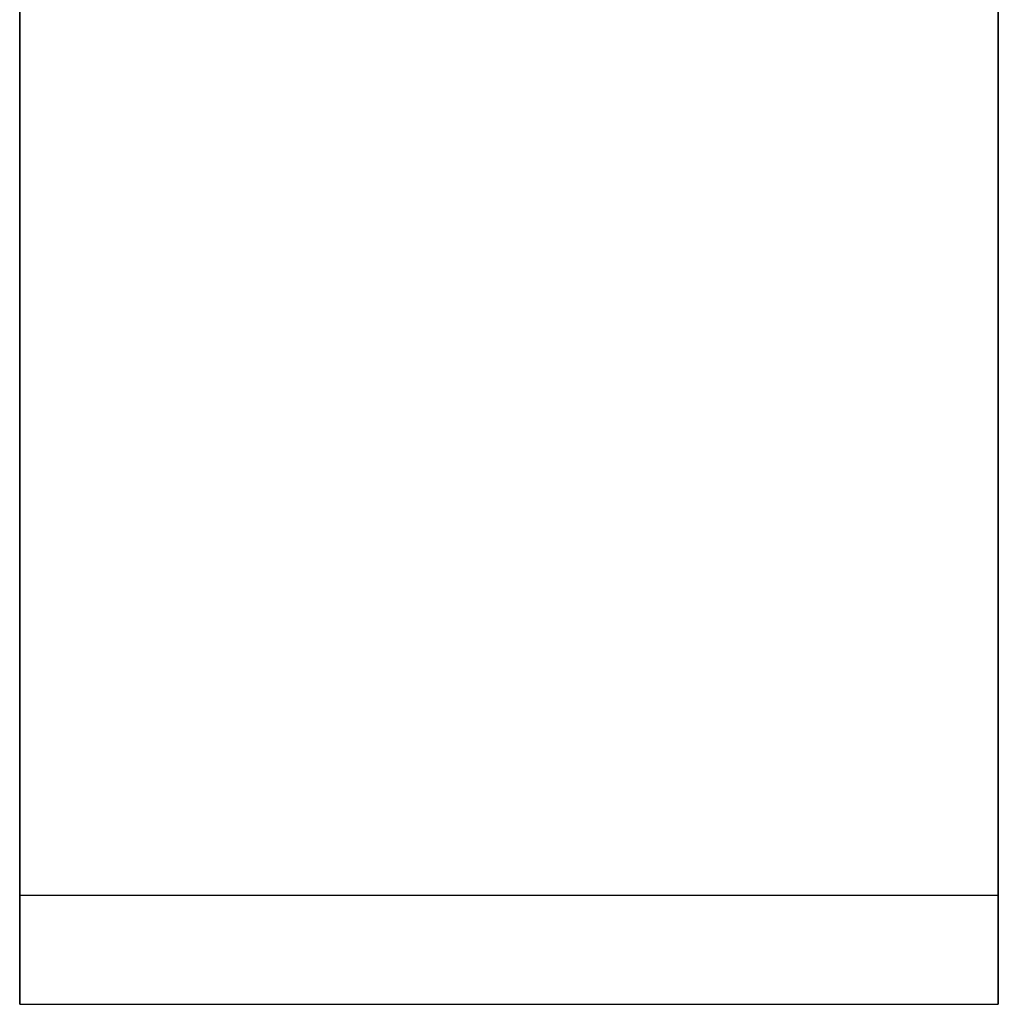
# Model space of a CAD drawing. Header units: millimetres. Extents: x 4014.09 to 4014.135, y 1979.738 to 1979.891.
# Tile 1 of 6: x 4014.09 to 4014.135, y 1979.738 to 1979.783. Entities that reach past the tile are written whole.
import ezdxf

# ---------------------------------------------------------------- set-up
doc = ezdxf.new("R2010")
doc.units = ezdxf.units.MM
doc.layers.add('SANINDUSA', color=3, linetype='Continuous')

msp = doc.modelspace()

# ---------------------------------------------------------------- linework, layer by layer
at = {"layer": 'SANINDUSA'}
for p, q in [((4014.089744, 1979.737876), (4014.089744, 1979.857876)), ((4014.134744, 1979.857876), (4014.134744, 1979.737876)), ((4014.134744, 1979.742876), (4014.089744, 1979.742876)), ((4014.089744, 1979.737876), (4014.134744, 1979.737876))]:
    msp.add_line(p, q, dxfattribs=at)
for points in [[(4014.089744, 1979.857876), (4014.089744, 1979.742876)], [(4014.134744, 1979.742876), (4014.134744, 1979.857876)], [(4014.089744, 1979.742876), (4014.089744, 1979.737876)], [(4014.134744, 1979.737876), (4014.134744, 1979.742876)]]:
    msp.add_open_spline(points, degree=1, dxfattribs=at)

doc.saveas('drawing.dxf')
